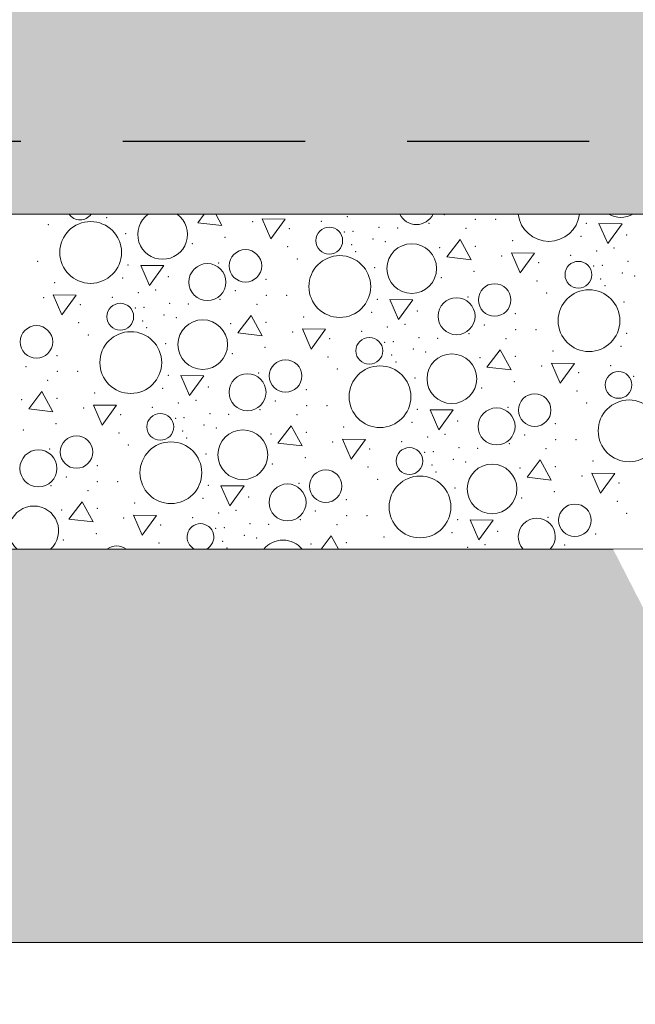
# Model space of a CAD drawing. Header units: millimetres. Extents: x -12989 to 402831, y -50461 to 30884.
# Tile 109 of 175: x 390555 to 391400, y -47346 to -45993. Entities that reach past the tile are written whole.
import ezdxf

# ---------------------------------------------------------------- set-up
doc = ezdxf.new("R2010")
doc.units = ezdxf.units.MM
doc.header["$MEASUREMENT"] = 0
doc.linetypes.add('Przerywana długa', pattern=[390, 250, -140])
doc.linetypes.add('Wipeout_Contour', pattern=[1000, 0, -1000])
for name, color, linetype in [('A__STROPY', 7, 'Continuous'), ('A_WYPEŁNIENIA RYSUNKI', 7, 'Continuous'), ('Nowe_A_WYM', 7, 'Continuous')]:
    doc.layers.add(name, color=color, linetype=linetype)
for name, color, linetype, lineweight, true_color in [('A__STROPY_Nr_pióra__170', 7, 'Continuous', 5, 0x6a6a6a), ('A__STROPY_Nr_pióra__173', 7, 'Continuous', 5, 0x6a6a6a), ('A__STROPY_Nr_pióra__178', 7, 'Continuous', 5, 0x6a6a6a), ('A_WYPEŁNIENIA RYSUNKI_Nr_pióra__242', 7, 'Continuous', 13, 0xa7a7a7)]:
    doc.layers.add(name, color=color, linetype=linetype, lineweight=lineweight, true_color=true_color)
for name, color, linetype, lineweight in [('A__STROPY_Nr_pióra__27', 7, 'Continuous', 25), ('A__STROPY_Nr_pióra__49', 7, 'Continuous', 15), ('A__STROPY_Nr_pióra__69', 7, 'Continuous', 13), ('Nowe_A_WYM_Nr_pióra__1', 7, 'Continuous', 13), ('Nowe_A_WYM_Nr_pióra__45', 7, 'Continuous', 15), ('Nowe_A_WYM_Nr_pióra__85', 7, 'Continuous', 13)]:
    doc.layers.add(name, color=color, linetype=linetype, lineweight=lineweight)
doc.styles.add('STYL_AUTOMATYCZNY_4', font='arial.ttf')
doc.dimstyles.new('STYL_AUTOMATYCZNY__1', dxfattribs={"dimtxt": 139.999998, "dimasz": 57, "dimexe": 0.18, "dimexo": 0.0625, "dimgap": 0, "dimtad": 1, "dimtih": 1, "dimtoh": 1, "dimdec": 0, "dimlfac": 0.1, "dimzin": 0, "dimdsep": 46, "dimtxsty": 'STYL_AUTOMATYCZNY_4', "dimblk": 'ARROWHEAD_6', "dimblk1": 'ARROWHEAD_6', "dimblk2": 'ARROWHEAD_6', "dimcen": 0.09, "dimse1": 1, "dimse2": 1, "dimclrd": 7, "dimclre": 7, "dimclrt": 7, "dimadec": 0, "dimazin": 0, "dimtfac": 1, "dimtdec": 4, "dimtmove": 0, "dimatfit": 3, "dimfxl": 0, "dimtolj": 1, "dimtzin": 0, "dimarcsym": 0})

# ---------------------------------------------------------------- blocks, each defined once
blk = doc.blocks.new('*X191', base_point=(362576.7, -45960.6))
at = {"layer": 'A__STROPY_Nr_pióra__178', "color": 251, "linetype": 'Continuous', "lineweight": 5, "true_color": 0x6a6a6a}
for p, q in [((390808, -46260.6), (390799.2, -46272.2)), ((390832.5, -46276.2), (390824, -46260.6)), ((390887.9, -46266.9), (390899.8, -46294.4)), ((390919.5, -46267.2), (390887.9, -46266.9)), ((390899.8, -46294.4), (390919.5, -46267.2)), ((390799.2, -46272.2), (390832.5, -46276.2)), ((391350, -46273.3), (391362, -46300.8)), ((391381.6, -46273.6), (391350, -46273.3)), ((391362, -46300.8), (391381.6, -46273.6)), ((391159.3, -46295.3), (391141.2, -46319.1)), ((391174.5, -46323), (391159.3, -46295.3)), ((391141.2, -46319.1), (391174.5, -46323)), ((391229.9, -46313.8), (391241.8, -46341.2)), ((391261.5, -46314.1), (391229.9, -46313.8)), ((391241.8, -46341.2), (391261.5, -46314.1)), ((390721.1, -46330.9), (390733, -46358.4)), ((390752.7, -46331.2), (390721.1, -46330.9)), ((390733, -46358.4), (390752.7, -46331.2)), ((390600.9, -46371.4), (390612.9, -46398.8)), ((390632.6, -46371.7), (390600.9, -46371.4)), ((390612.9, -46398.8), (390632.6, -46371.7)), ((391063.1, -46377.8), (391075, -46405.2)), ((391094.7, -46378.1), (391063.1, -46377.8)), ((391075, -46405.2), (391094.7, -46378.1)), ((390872.4, -46399.7), (390854.3, -46423.5)), ((390887.5, -46427.5), (390872.4, -46399.7)), ((390942.9, -46418.2), (390954.9, -46445.7)), ((390974.6, -46418.5), (390942.9, -46418.2)), ((390954.9, -46445.7), (390974.6, -46418.5)), ((390854.3, -46423.5), (390887.5, -46427.5)), ((391214.4, -46446.6), (391196.2, -46470.4)), ((391229.5, -46474.3), (391214.4, -46446.6)), ((391196.2, -46470.4), (391229.5, -46474.3)), ((391284.9, -46465.1), (391296.9, -46492.5)), ((391316.5, -46465.4), (391284.9, -46465.1)), ((391296.9, -46492.5), (391316.5, -46465.4)), ((390776.2, -46482.2), (390788.1, -46509.6)), ((390807.8, -46482.5), (390776.2, -46482.2)), ((390788.1, -46509.6), (390807.8, -46482.5)), ((390585.5, -46504.1), (390567.3, -46527.9)), ((390600.6, -46531.9), (390585.5, -46504.1)), ((390656, -46522.7), (390668, -46550.1)), ((390687.6, -46523), (390656, -46522.7)), ((390668, -46550.1), (390687.6, -46523)), ((390567.3, -46527.9), (390600.6, -46531.9)), ((391118.2, -46529.1), (391130.1, -46556.5)), ((391149.8, -46529.4), (391118.2, -46529.1)), ((391130.1, -46556.5), (391149.8, -46529.4)), ((390927.5, -46551), (390909.3, -46574.8)), ((390942.6, -46578.7), (390927.5, -46551)), ((390909.3, -46574.8), (390942.6, -46578.7)), ((390998, -46569.5), (391009.9, -46597)), ((391029.6, -46569.8), (390998, -46569.5)), ((391009.9, -46597), (391029.6, -46569.8)), ((391269.4, -46597.8), (391251.3, -46621.7)), ((391284.6, -46625.6), (391269.4, -46597.8)), ((391251.3, -46621.7), (391284.6, -46625.6)), ((391340, -46616.4), (391351.9, -46643.8)), ((391371.6, -46616.7), (391340, -46616.4)), ((391351.9, -46643.8), (391371.6, -46616.7)), ((390831.2, -46633.5), (390843.2, -46660.9)), ((390862.9, -46633.8), (390831.2, -46633.5)), ((390843.2, -46660.9), (390862.9, -46633.8)), ((390640.5, -46655.4), (390622.4, -46679.2)), ((390655.7, -46683.2), (390640.5, -46655.4)), ((390711.1, -46673.9), (390723, -46701.4)), ((390742.7, -46674.2), (390711.1, -46673.9)), ((390723, -46701.4), (390742.7, -46674.2)), ((390622.4, -46679.2), (390655.7, -46683.2)), ((391173.2, -46680.4), (391185.2, -46707.8)), ((391204.8, -46680.7), (391173.2, -46680.4)), ((391185.2, -46707.8), (391204.8, -46680.7)), ((390982.5, -46702.3), (390968.6, -46720.6)), ((390992.5, -46720.6), (390982.5, -46702.3))]:
    blk.add_line(p, q, dxfattribs=at)
for centre, radius in [((390652.3, -46313.1), 42.4), ((390979.8, -46296.9), 18.4), ((390864.8, -46331.5), 22.3), ((391093, -46335.2), 34.1), ((390994.3, -46359.9), 42.4), ((390812.5, -46353.8), 25.4), ((391321.8, -46343.7), 18.4), ((391206.8, -46378.3), 22.3), ((391336.3, -46406.8), 42.4), ((391154.5, -46400.7), 25.4), ((390692.9, -46401.3), 18.4), ((390806.1, -46439.7), 34.1), ((390577.9, -46435.9), 22.3), ((390707.4, -46464.3), 42.4), ((391034.8, -46448.2), 18.4), ((391148.1, -46486.5), 34.1), ((390919.8, -46482.7), 22.3), ((391049.4, -46511.2), 42.4), ((390867.6, -46505.1), 25.4), ((391376.8, -46495), 18.4), ((391261.8, -46529.6), 22.3), ((391209.5, -46552), 25.4), ((391391.3, -46558.1), 42.4), ((390747.9, -46552.6), 18.4), ((390632.9, -46587.2), 22.3), ((390861.2, -46590.9), 34.1), ((390762.4, -46615.6), 42.4), ((391089.9, -46599.5), 18.4), ((390580.6, -46609.6), 25.4), ((391203.2, -46637.8), 34.1), ((390974.9, -46634), 22.3), ((391104.4, -46662.5), 42.4), ((390922.6, -46656.4), 25.4), ((391316.9, -46680.9), 22.3)]:
    blk.add_circle(centre, radius, dxfattribs=at)
for centre, radius, start, end in [((390637.8, -46250), 18.4, 215.0684, 324.9316), ((390751.1, -46288.4), 34.1, 125.5279, 54.4721), ((391099.4, -46249.4), 25.4, 206.0686, 333.9314), ((391281.2, -46255.5), 42.4, 186.9083, 353.0917), ((391380, -46230.8), 34.1, 240.8247, 299.1753), ((390574.3, -46695.4), 34.1, 312.3686, 227.6314), ((390803, -46703.9), 18.4, 294.8138, 245.1862), ((391264.6, -46703.3), 25.4, 317.1271, 222.8729), ((390688, -46738.5), 22.3, 53.2526, 126.7474), ((390916.3, -46742.2), 34.1, 39.3648, 140.6352)]:
    blk.add_arc(centre, radius, start, end, dxfattribs=at)
for p in [(390674.1, -46265.2), (390969, -46270.2), (391004.6, -46264.1), (391137.7, -46261.2), (391180.5, -46267.6), (391208.3, -46267.6), (390594.1, -46275), (390874.5, -46270.9), (390925.2, -46280.3), (391012.5, -46284.1), (391047.9, -46278.7), (391073.5, -46279.5), (391116.7, -46273.1), (391167.3, -46280), (391332.7, -46272.9), (390700.3, -46287.2), (390836.7, -46292.4), (391000.7, -46285), (391040, -46294.4), (391231.7, -46297), (391325.2, -46290.8), (391387.8, -46288.9), (391387.8, -46288.9), (390791.8, -46301), (390922.9, -46305.3), (391010.5, -46302.6), (391056.8, -46298.4), (391131.5, -46306.5), (391180.2, -46304.5), (391346.6, -46310.9), (391370.5, -46307.2), (390936.1, -46321.9), (391016.1, -46312), (391216.5, -46317.8), (391311, -46317.1), (390579.4, -46325.1), (390703.8, -46330.5), (390828, -46327.5), (391042.3, -46334), (391267.2, -46327.1), (391342.7, -46331.9), (391354.5, -46330.9), (391389.8, -46325.5), (390696.3, -46348.3), (390758.9, -46346.5), (390758.9, -46346.5), (390893.2, -46350.1), (391133.8, -46347.9), (391178.6, -46339.2), (391352.5, -46349.5), (391382, -46341.3), (391398.8, -46345.2), (390602.8, -46354.6), (390741.6, -46364.8), (391264.9, -46352.1), (391358.1, -46358.9), (390587.6, -46375.3), (390682.1, -46374.7), (390717.6, -46368.5), (390829.8, -46377.5), (390850.7, -46365.6), (390893.6, -46372), (390921.4, -46372), (391045.8, -46377.4), (391170, -46374.4), (391278.1, -46368.7), (390638.3, -46384.7), (390713.8, -46389.4), (390725.6, -46388.5), (390760.9, -46383.1), (390786.5, -46383.9), (390880.4, -46384.4), (391384.3, -46380.9), (390753.1, -46398.9), (390769.9, -46402.8), (390944.8, -46401.5), (391038.2, -46395.2), (391100.9, -46393.3), (391100.9, -46393.3), (391235.2, -46397), (390635.9, -46409.7), (390723.6, -46407.1), (390729.2, -46416.4), (390844.6, -46410.9), (390893.2, -46409), (391059.6, -46415.3), (391083.6, -46411.7), (391192.7, -46412.5), (391235.6, -46418.9), (391263.4, -46418.9), (390649.1, -46426.3), (390929.6, -46422.2), (390980.3, -46431.5), (391024.1, -46421.5), (391102.9, -46430), (391128.5, -46430.8), (391171.8, -46424.4), (391222.4, -46431.3), (391387.8, -46424.2), (390755.4, -46438.4), (390891.7, -46443.6), (391055.7, -46436.3), (391067.6, -46435.4), (391095.1, -46445.7), (391380.2, -46442), (390606.3, -46454.6), (390846.9, -46452.3), (390977.9, -46456.6), (391065.5, -46453.9), (391111.9, -46449.7), (391186.6, -46457.8), (391235.2, -46455.8), (391286.8, -46448.3), (390563.8, -46470), (390991.1, -46473.2), (391071.2, -46463.3), (391271.5, -46469.1), (391366.1, -46468.4), (390606.6, -46476.4), (390634.5, -46476.4), (390758.9, -46481.8), (390883, -46478.8), (391097.4, -46485.3), (391322.3, -46478.4), (391397.7, -46483.1), (390593.4, -46488.8), (390751.3, -46499.6), (390813.9, -46497.8), (390813.9, -46497.8), (391188.8, -46499.2), (391233.7, -46490.5), (390606.3, -46513.4), (390657.9, -46505.9), (390948.3, -46501.4), (391319.9, -46503.4), (390557.7, -46515.4), (390642.6, -46526.6), (390737.2, -46526), (390772.7, -46519.8), (390796.7, -46516.1), (390905.8, -46516.9), (390948.6, -46523.3), (390976.5, -46523.3), (391225, -46525.7), (391333.1, -46520), (390693.4, -46536), (390768.8, -46540.7), (390780.6, -46539.8), (390816, -46534.4), (390841.6, -46535.2), (390884.8, -46528.8), (390935.4, -46535.7), (391100.9, -46528.6), (390604.8, -46548.1), (390808.1, -46550.1), (390824.9, -46554.1), (390999.8, -46552.8), (391093.3, -46546.5), (391155.9, -46544.6), (391155.9, -46544.6), (391290.3, -46548.3), (390559.9, -46556.7), (390691, -46561), (390778.6, -46558.3), (390784.2, -46567.7), (390899.7, -46562.2), (390948.3, -46560.3), (391114.7, -46566.6), (391138.7, -46563), (391247.8, -46563.8), (390704.2, -46577.6), (390984.6, -46573.5), (391079.2, -46572.8), (391158, -46581.3), (391226.8, -46575.7), (391290.6, -46570.2), (391318.5, -46570.2), (390596.1, -46583.2), (390810.5, -46589.7), (390946.8, -46594.9), (391035.3, -46582.8), (391110.8, -46587.6), (391122.6, -46586.7), (391183.6, -46582.1), (391277.4, -46582.6), (390661.3, -46605.9), (390901.9, -46603.6), (391033, -46607.9), (391120.6, -46605.2), (391150.1, -46597), (391166.9, -46600.9), (391290.3, -46607.1), (391341.8, -46599.6), (390618.9, -46621.3), (391126.2, -46614.6), (391241.6, -46609.1), (391326.6, -46620.3), (390597.9, -46633.2), (390661.7, -46627.7), (390689.6, -46627.7), (390813.9, -46633.1), (390938.1, -46630.1), (391046.2, -46624.5), (391377.3, -46629.7), (390648.5, -46640.1), (390869, -46649.1), (390869, -46649.1), (391152.5, -46636.6), (391288.8, -46641.8), (390712.9, -46657.2), (390806.4, -46650.9), (391003.3, -46652.7), (391243.9, -46650.4), (391375, -46654.7), (390612.7, -46666.7), (390661.4, -46664.7), (390827.8, -46671.1), (390851.8, -46667.4), (390960.9, -46668.2), (391003.7, -46674.6), (391031.5, -46674.6), (391388.2, -46671.3), (390697.7, -46677.9), (390748.4, -46687.3), (390792.2, -46677.3), (390871.1, -46685.7), (390896.7, -46686.5), (390939.9, -46680.1), (390990.5, -46687), (391155.9, -46679.9), (391280.1, -46677), (390659.9, -46699.4), (390823.9, -46692), (390835.7, -46691.1), (390863.2, -46701.4), (391148.4, -46697.8), (391211, -46695.9), (391211, -46695.9), (391345.3, -46699.6), (390615, -46708), (390746.1, -46712.3), (390833.7, -46709.6), (390880, -46705.4), (390954.7, -46713.5), (391003.4, -46711.6), (391054.9, -46704), (391193.7, -46714.3), (391302.9, -46715), (390839.3, -46719), (391169.8, -46717.9)]:
    blk.add_point(p, dxfattribs=at)
blk = doc.blocks.new('ElemPrzekroju_175_1', base_point=(362576.7, -45960.6))
at = {"color": 254, "linetype": 'Wipeout_Contour', "lineweight": 0, "ltscale": 1533341.48702292}
blk.add_wipeout([(362356.7, -46160.6), (398746.7, -46160.6), (398746.7, -45960.6), (362356.7, -45960.6)], dxfattribs=at).dxf.layer = 'A__STROPY'
at = {"color": 254, "linetype": 'Wipeout_Contour', "lineweight": 0, "ltscale": 1533794.246621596}
blk.add_wipeout([(398746.7, -46720.6), (362356.7, -46720.6), (362356.7, -47260.6), (398746.7, -47260.6)], dxfattribs=at).dxf.layer = 'A__STROPY'
at = {"layer": 'A__STROPY_Nr_pióra__170', "linetype": 'Continuous', "lineweight": 5, "true_color": 0x6a6a6a}
h = blk.add_hatch(dxfattribs=at)
h.set_pattern_fill('Beton_0001', color=251, style=0, pattern_type=2)
h.set_pattern_definition([(45, (362576.75, -45960.59), (-63.6396, 63.6396), [67.5, -22.5]), (45, (362576.75, -45896.95), (-63.6396, 63.6396), [67.5, -22.5])])
h.paths.add_polyline_path([(362356.7, -46160.6), (398746.7, -46160.6), (398746.7, -45960.6), (362356.7, -45960.6)])
at = {"layer": 'A__STROPY_Nr_pióra__173', "linetype": 'Continuous', "lineweight": 5, "true_color": 0x6a6a6a}
h = blk.add_hatch(dxfattribs=at)
h.set_pattern_fill('Grunt_0001', color=251, style=0, pattern_type=2)
h.set_pattern_definition([(45, (362576.75, -45960.59), (-95.4594, 95.4594), []), (45, (362544.93, -45928.77), (-190.9188, 190.9188), []), (45, (362513.1, -45896.95), (-190.9188, 190.9188), []), (135, (362481.29, -45865.132), (31.819805, 31.819805), [135, -135])])
h.paths.add_polyline_path([(398746.7, -46720.6), (362356.7, -46720.6), (362356.7, -47260.6), (398746.7, -47260.6)])
at = {"layer": 'A__STROPY_Nr_pióra__69', "color": 7, "linetype": 'Continuous', "lineweight": 13}
blk.add_line((398746.7, -47260.6), (362356.7, -47260.6), dxfattribs=at)
at = {"color": 254, "linetype": 'Wipeout_Contour', "lineweight": 0, "ltscale": 1533413.819197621}
blk.add_wipeout([(362356.7, -46160.6), (362356.7, -46260.6), (398746.7, -46260.6), (398746.7, -46160.6)], dxfattribs=at).dxf.layer = 'A__STROPY'
at = {"layer": 'A__STROPY_Nr_pióra__178', "linetype": 'Continuous', "lineweight": 5, "true_color": 0x6a6a6a}
h = blk.add_hatch(dxfattribs=at)
h.set_pattern_fill('Chudy_beton_B15_I_WSC_0001', color=251, style=0, pattern_type=2)
h.set_pattern_definition([(0, (362576.75, -45960.6), (0, 233.8269), [14.625, -120.375]), (0, (362644.25, -45843.68), (0, 233.8269), [14.625, -120.375]), (60, (362576.75, -45960.6), (-202.5, 116.9134), [14.625, -120.375]), (60, (362711.75, -45960.6), (-202.5, 116.9134), [14.625, -120.375]), (120, (362591.37, -45960.6), (202.5, 116.9134), [14.625, -120.375]), (120, (362726.37, -45960.6), (202.5, 116.9134), [14.625, -120.375]), (0, (362576.75, -45938.09), (0, 45), [0, -45, 0, -67.5]), (45, (362599.25, -45938.09), (-31.819805, 31.819805), [0, -33.75, 0, -56.25])])
h.paths.add_polyline_path([(362356.7, -46160.6), (362356.7, -46260.6), (398746.7, -46260.6), (398746.7, -46160.6)])
at = {"layer": 'A__STROPY_Nr_pióra__27', "color": 7, "linetype": 'Przerywana długa', "lineweight": 25}
blk.add_line((398746.7, -46160.6), (362356.7, -46160.6), dxfattribs=at)
at = {"color": 254, "linetype": 'Wipeout_Contour', "lineweight": 0, "ltscale": 1533549.791415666}
blk.add_wipeout([(362356.7, -46720.6), (398746.7, -46720.6), (398746.7, -46260.6), (362356.7, -46260.6)], dxfattribs=at).dxf.layer = 'A__STROPY'
at = {"layer": 'A__STROPY_Nr_pióra__49', "color": 7, "linetype": 'Continuous', "lineweight": 15}
for p, q in [((398746.7, -46260.6), (362356.7, -46260.6)), ((398746.7, -46720.6), (362356.7, -46720.6))]:
    blk.add_line(p, q, dxfattribs=at)
at = {"layer": 'A__STROPY', "lineweight": 0}
blk.add_blockref('*X191', (362576.7, -45960.6), dxfattribs=at)
blk = doc.blocks.new('Wypełnienie_8_1', base_point=(362576.7, -45960.6))
at = {"color": 254, "linetype": 'Wipeout_Contour', "lineweight": 0, "ltscale": 2373211.483830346}
blk.add_wipeout([(392542.1, -46720.6), (391369.4, -46720.6), (391645.7, -47260.6), (393803.3, -47260.6), (394165.7, -46720.6), (392942.1, -46720.6)], dxfattribs=at).dxf.layer = 'A_WYPEŁNIENIA RYSUNKI'
blk = doc.blocks.new('*D346', base_point=(362576.7, -45960.6))
at = {"layer": 'Nowe_A_WYM_Nr_pióra__45', "color": 7, "linetype": 'Continuous', "lineweight": 15}
for p, q in [((362206.7, -47532.6), (362146.7, -47592.6)), ((362386.7, -47532.6), (362326.7, -47592.6))]:
    blk.add_line(p, q, dxfattribs=at)
at = {"layer": 'Nowe_A_WYM_Nr_pióra__85', "color": 7, "linetype": 'Continuous', "lineweight": 13}
for p, q in [((362356.7, -47618.8), (362356.7, -47506.3)), ((362176.7, -47562.6), (362356.7, -47562.6)), ((362356.7, -47562.6), (398746.7, -47562.6))]:
    blk.add_line(p, q, dxfattribs=at)
blk = doc.blocks.new('ARROWHEAD_6')
at = {"color": 0, "linetype": 'Continuous', "lineweight": 0}
for p, q in [((-0.5, -0.5), (0.5, 0.5)), ((0, 0), (-1, 0))]:
    blk.add_line(p, q, dxfattribs=at)
blk = doc.blocks.new('*D347', base_point=(362576.7, -45960.6))
at = {"layer": 'Nowe_A_WYM_Nr_pióra__45', "color": 7, "linetype": 'Continuous', "lineweight": 15}
for p, q in [((362386.7, -47532.6), (362326.7, -47592.6)), ((398776.7, -47532.6), (398716.7, -47592.6))]:
    blk.add_line(p, q, dxfattribs=at)
at = {"layer": 'Nowe_A_WYM_Nr_pióra__85', "color": 7, "linetype": 'Continuous', "lineweight": 13}
for p, q in [((398746.7, -47618.8), (398746.7, -47506.3)), ((362356.7, -47562.6), (398746.7, -47562.6))]:
    blk.add_line(p, q, dxfattribs=at)
at = {"layer": 'Nowe_A_WYM_Nr_pióra__1', "color": 7, "lineweight": 13, "char_height": 140, "attachment_point": 7, "style": 'STYL_AUTOMATYCZNY_4'}
for s, insert in [('\\A1;{\\pql;\\fArial|b0|i0|c238|p0;\\W1.000000;18}', (362386.7, -47534.6)), ('\\A1;{\\pql;\\fArial|b0|i0|c238|p0;\\W1.000000;3\xa0639}', (380311.5, -47534.6)), ('\\A1;{\\pql;\\fArial|b0|i0|c238|p0;\\W1.000000;18}', (398503.2, -47534.6))]:
    blk.add_mtext(s, dxfattribs=dict(at, insert=insert))
blk = doc.blocks.new('*D358', base_point=(362576.7, -45960.6))
at = {"layer": 'Nowe_A_WYM_Nr_pióra__45', "color": 7, "linetype": 'Continuous', "lineweight": 15}
for p, q in [((362106.7, -48052.6), (362046.7, -48112.6)), ((398996.7, -48112.6), (399056.7, -48052.6))]:
    blk.add_line(p, q, dxfattribs=at)
at = {"layer": 'Nowe_A_WYM_Nr_pióra__85', "color": 7, "linetype": 'Continuous', "lineweight": 13}
for p, q in [((362076.7, -48138.8), (362076.7, -48026.3)), ((399026.7, -48138.8), (399026.7, -48026.3)), ((362031.7, -48082.6), (362076.7, -48082.6)), ((362076.7, -48082.6), (399026.7, -48082.6)), ((399026.7, -48082.6), (399071.7, -48082.6))]:
    blk.add_line(p, q, dxfattribs=at)
at = {"layer": 'Nowe_A_WYM_Nr_pióra__1', "color": 7, "lineweight": 13, "insert": (380311.5, -48054.6), "char_height": 140, "attachment_point": 7, "style": 'STYL_AUTOMATYCZNY_4'}
blk.add_mtext('\\A1;{\\pql;\\fArial|b0|i0|c238|p0;\\W1.000000;3\xa0695}', dxfattribs=at)

msp = doc.modelspace()

# ---------------------------------------------------------------- block references
at = {"layer": 'A__STROPY', "lineweight": 0}
msp.add_blockref('ElemPrzekroju_175_1', (362576.7, -45960.6), dxfattribs=at)

# ---------------------------------------------------------------- next in the draw order: block references
at = {"layer": 'A_WYPEŁNIENIA RYSUNKI_Nr_pióra__242', "color": 253, "linetype": 'Continuous', "lineweight": 13, "true_color": 0xa7a7a7}
msp.add_blockref('Wypełnienie_8_1', (362576.7, -45960.6), dxfattribs=at)

# ---------------------------------------------------------------- next in the draw order: dimensions: what is measured, and where the dimension line sits
at = {"layer": 'Nowe_A_WYM', "color": 7, "linetype": 'Continuous', "lineweight": 13}
for base, p1, p2, picture, middle in [((399026.7, -48082.6), (362076.7, -46860.6), (399026.7, -46860.6), '*D358', (380551.7, -47984.6)), ((362356.7, -47562.6), (362176.7, -46860.6), (362356.7, -46860.6), '*D346', (362493.3, -47464.6)), ((398746.7, -47562.6), (362356.7, -46860.6), (398746.7, -46860.6), '*D347', (380551.7, -47464.6))]:
    dim = msp.add_linear_dim(base=base, p1=p1, p2=p2, dimstyle='STYL_AUTOMATYCZNY__1', dxfattribs=at)
    dim.commit()
    dim.dimension.update_dxf_attribs({"geometry": picture, "text_midpoint": middle, "dimtype": 160})

doc.saveas('drawing.dxf')
